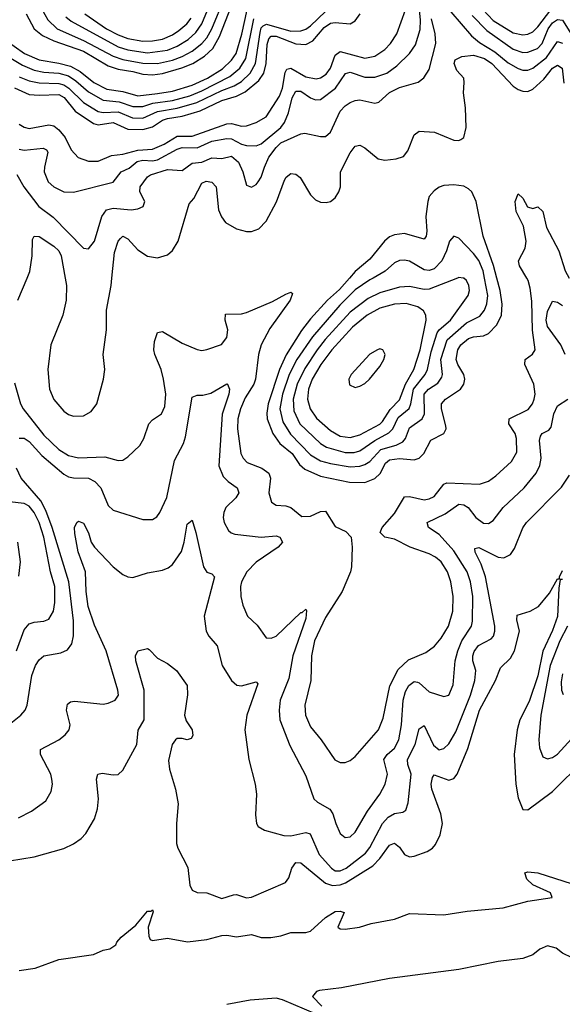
# Model space of a CAD drawing. Header units: inches. Extents: x 1649636 to 1815363, y 506543 to 641975.
# Tile 255 of 256: x 1687392 to 1689589, y 597058 to 601047. Entities that reach past the tile are written whole.
import ezdxf

# ---------------------------------------------------------------- set-up
doc = ezdxf.new("R2010")
doc.units = ezdxf.units.IN
doc.header["$MEASUREMENT"] = 0
doc.layers.add('B6589', color=7, linetype='Continuous')
doc.layers.add('B6680', color=7, linetype='Continuous')

msp = doc.modelspace()

# ---------------------------------------------------------------- linework, layer by layer
at = {"layer": 'B6589', "color": 5}
for points, elevation in [([(1687370, 599575.6), (1687394.6, 599490), (1687405.6, 599470), (1687490, 599363.5), (1687550, 599305.4), (1687590, 599281.3), (1687630, 599271.2), (1687735.9, 599275.9), (1687790, 599260.7), (1687810, 599262.7), (1687830, 599275.6), (1687877.8, 599322.2), (1687894.8, 599350), (1687914.4, 599410), (1687930, 599426.4), (1687965.6, 599450), (1687980.2, 599479.8), (1687984.2, 599530), (1687974.8, 599590), (1687964.8, 599630), (1687938.9, 599690), (1687934.7, 599710), (1687937.4, 599742.6), (1687950, 599780.2), (1687970, 599783.8), (1688050, 599735.9), (1688110, 599710.2), (1688130, 599707.2), (1688150, 599710.2), (1688208.9, 599731.1), (1688230, 599759.3), (1688234.3, 599790), (1688223.5, 599830), (1688225.5, 599854.5), (1688290, 599854.8), (1688310, 599860.8), (1688415.2, 599904.8), (1688470, 599935), (1688490, 599943.1), (1688497, 599937), (1688487.2, 599910), (1688404.2, 599795.8), (1688370.1, 599730), (1688358.6, 599690), (1688346.8, 599590), (1688339.9, 599570), (1688305.1, 599514.9), (1688285.6, 599470), (1688275.5, 599430), (1688273.7, 599390), (1688286.9, 599290), (1688296.3, 599270), (1688313.5, 599253.5), (1688371.8, 599230), (1688400.4, 599210), (1688407.7, 599190), (1688400.1, 599130), (1688411.9, 599091.9), (1688430, 599080.2), (1688470, 599076.9), (1688490, 599070.1), (1688534.1, 599034.1), (1688570, 599035.7), (1688610, 599054.1), (1688630, 599055.9), (1688670, 598994.2), (1688713.3, 598973.3), (1688734.9, 598950), (1688738.8, 598910), (1688735.5, 598830), (1688730.9, 598810), (1688698.4, 598730), (1688630, 598625.2), (1688586.2, 598530), (1688573.2, 598470), (1688571, 598370), (1688546.1, 598270), (1688548.6, 598230), (1688570, 598182.7), (1688612.9, 598130), (1688668.5, 598048.5), (1688690, 598036.9), (1688710, 598036.9), (1688730, 598045.2), (1688750, 598062), (1688844.6, 598170), (1688863.3, 598216.7), (1688891.3, 598348.7), (1688925, 598415), (1688967, 598453), (1689036.9, 598483.1), (1689071.8, 598508.2), (1689098.8, 598541.2), (1689127.8, 598590), (1689146.4, 598650), (1689147.4, 598710), (1689138, 598770), (1689124.9, 598810), (1689099.3, 598850), (1689075.2, 598870), (1689050, 598882.9), (1688972.6, 598910), (1688910, 598942.2), (1688870, 598951.1), (1688851.1, 598970), (1688860.3, 598990), (1688910, 599046.8), (1688950, 599113.3), (1688970, 599115.2), (1689030, 599102.1), (1689050, 599105.1), (1689070, 599115.3), (1689110, 599165.2), (1689121.7, 599170), (1689254.2, 599165.8), (1689290, 599177.7), (1689320.4, 599199.6), (1689383, 599257), (1689405.1, 599294.9), (1689404.5, 599350), (1689398.7, 599370), (1689372.6, 599410), (1689373.5, 599430), (1689451.7, 599468.3), (1689468.1, 599490), (1689475.7, 599510), (1689478.9, 599530), (1689473.5, 599570), (1689437, 599650), (1689439.3, 599670), (1689468.7, 599691.3), (1689479.8, 599710), (1689469.3, 599789.3), (1689465.9, 599905.9), (1689459.2, 599959.2), (1689450.7, 599990.7), (1689445.3, 600000)], 380), ([(1687383.6, 599910), (1687421.3, 600000)], 420), ([(1687576.1, 600000), (1687581.8, 599970), (1687579.8, 599910), (1687566.2, 599850), (1687517.9, 599730), (1687506.3, 599630), (1687512.6, 599550), (1687530, 599508.1), (1687570, 599461.2), (1687590, 599447.8), (1687610, 599441.3), (1687650, 599442.1), (1687681, 599459), (1687704.5, 599490), (1687731.7, 599590), (1687736.3, 599630), (1687729.4, 599690.6), (1687743.2, 599790), (1687742.9, 599870), (1687762.2, 599970), (1687765.3, 600000)], 420), ([(1688727.2, 600000), (1688686.5, 599953.5), (1688638.7, 599910), (1688570, 599834.3), (1688532.9, 599787.1), (1688471.4, 599688.6), (1688443.3, 599630), (1688397.8, 599490), (1688392.6, 599452.6), (1688394.6, 599430), (1688416.4, 599370), (1688445.7, 599330), (1688495.2, 599290), (1688525.2, 599245.2), (1688546.1, 599226.1), (1688610, 599197.6), (1688727, 599173), (1688790, 599171.6), (1688830, 599187.9), (1688851.2, 599208.8), (1688873.5, 599250), (1688890, 599264.2), (1688930, 599268.7), (1688990, 599263.9), (1689009.5, 599270.5), (1689028.1, 599290), (1689056.4, 599343.6), (1689109.3, 599370.7), (1689118.7, 599390), (1689118, 599402), (1689099.7, 599470), (1689100.4, 599490), (1689115.9, 599510), (1689177, 599550), (1689191, 599570), (1689194, 599590), (1689189.9, 599610), (1689165.8, 599650), (1689158.9, 599670), (1689165.6, 599710), (1689178.7, 599730), (1689210, 599754.7), (1689230, 599761.7), (1689270, 599765.9), (1689290, 599776), (1689323.9, 599810), (1689342.6, 599850), (1689345.9, 599894.1), (1689338.1, 599950), (1689324.3, 600000)], 420), ([(1688822.7, 600000), (1688810, 599992.9), (1688750, 599951.9), (1688688.1, 599890), (1688577.3, 599762.7), (1688513.9, 599670), (1688483.5, 599610), (1688455.6, 599530), (1688445.8, 599470), (1688457.3, 599417.3), (1688487.9, 599367.9), (1688570, 599284.6), (1688610, 599259.6), (1688650, 599248.3), (1688730, 599235.2), (1688770, 599237.9), (1688790, 599244.5), (1688810, 599257.2), (1688854.6, 599305.4), (1688916.7, 599323.3), (1688942.9, 599337.1), (1688954.4, 599350), (1688970, 599393.1), (1689021.5, 599430), (1689031.7, 599450), (1689029.9, 599530), (1689047.1, 599550), (1689085.3, 599574.7), (1689101, 599599), (1689103.8, 599610), (1689097.4, 599670), (1689122.7, 599750), (1689200.7, 599819.3), (1689254.8, 599845.2), (1689274.7, 599870), (1689283.9, 599896.1), (1689287.4, 599930), (1689274.2, 600000)], 440), ([(1689164.9, 600000), (1689050, 599955.2), (1689030, 599954.3), (1688970, 599966.4), (1688930, 599963.5), (1688850, 599940.3), (1688802.6, 599917.4), (1688730, 599861.4), (1688629.1, 599750.9), (1688596.3, 599710), (1688546.6, 599633.4), (1688515.6, 599570), (1688499.9, 599510), (1688502.6, 599462.6), (1688526.8, 599410), (1688610, 599330.1), (1688634.5, 599314.5), (1688710, 599293.2), (1688745.9, 599294.1), (1688770, 599300.3), (1688830, 599342.3), (1688887.4, 599372.6), (1688902.5, 599390), (1688924.7, 599435.3), (1688968.6, 599471.4), (1688976.1, 599490), (1688986.8, 599550), (1689033.4, 599610), (1689042.8, 599630), (1689058.2, 599701.8), (1689082.1, 599777.9), (1689090.2, 599789.8), (1689136.6, 599830), (1689208.2, 599930), (1689212.9, 599950), (1689210.9, 599970), (1689200.7, 599990), (1689190, 599999.8), (1689188.5, 600000)], 460), ([(1689601.1, 599690), (1689583.8, 599730), (1689530, 599803.7), (1689524, 599830), (1689530, 599864.2), (1689550, 599906.4), (1689570, 599903.1), (1689590, 599888.5)], 360), ([(1687390, 599351.7), (1687410, 599351.8), (1687430, 599338.3), (1687481.6, 599281.6), (1687570, 599205.2), (1687590, 599194.7), (1687610, 599191.5), (1687670, 599190.1), (1687696.6, 599176.6), (1687719.8, 599150), (1687750, 599078.3), (1687770, 599059.7), (1687890, 599021.6), (1687930, 599021.7), (1687946.8, 599033.2), (1687959.7, 599050), (1687988.3, 599111.7), (1688019, 599261), (1688054.8, 599330), (1688062.6, 599357.4), (1688090, 599517.1), (1688110, 599526.3), (1688133.8, 599526.2), (1688166.3, 599533.7), (1688230, 599571.8), (1688234, 599570), (1688240.9, 599550), (1688239.3, 599530), (1688211.2, 599448.8), (1688198.9, 599238.9), (1688216.1, 599196.1), (1688235.4, 599175.4), (1688272.7, 599150), (1688278.8, 599130), (1688267.2, 599110), (1688226.7, 599070), (1688218, 599050), (1688215.8, 599030), (1688219.7, 599010), (1688237.4, 598977.4), (1688247.7, 598967.7), (1688262.4, 598962.4), (1688370, 598950.6), (1688430, 598956.1), (1688445.3, 598950), (1688456.5, 598930), (1688438.3, 598910), (1688350, 598849.1), (1688311.7, 598810), (1688290.2, 598770), (1688285.5, 598750), (1688286.8, 598710), (1688295, 598675), (1688313.7, 598630), (1688353.6, 598593.6), (1688390, 598542), (1688410, 598541.3), (1688430, 598549.4), (1688530, 598644.9), (1688535.2, 598644.8), (1688550, 598658.4), (1688553.4, 598653.4), (1688550, 598621.6), (1688497.6, 598470), (1688482.3, 598377.7), (1688447.3, 598290), (1688442.9, 598250), (1688445.1, 598210), (1688486.4, 598106.4), (1688550, 597983.1), (1688583.5, 597890), (1688597.3, 597877.3), (1688648.5, 597848.5), (1688660.6, 597830), (1688672.1, 597790), (1688690.3, 597750), (1688710, 597734.3), (1688730, 597736.9), (1688750, 597755.6), (1688800, 597840), (1688850, 597909.2), (1688872.1, 597950), (1688881.4, 597990), (1688866.4, 598050), (1688879.5, 598070), (1688910, 598095.9), (1688926.8, 598130), (1688938.4, 598190), (1688945.4, 598290), (1688954.7, 598325.3), (1688967.6, 598350), (1688990, 598365.5), (1689002.6, 598362.6), (1689010, 598360.5), (1689050, 598324.4), (1689110, 598304.7), (1689130, 598310.3), (1689147.6, 598352.4), (1689155.1, 598450), (1689165.8, 598490), (1689182.7, 598530), (1689221.1, 598590), (1689226.3, 598610), (1689226.6, 598710), (1689217.1, 598770), (1689204.5, 598810), (1689150, 598895.6), (1689090, 598961.4), (1689047.6, 598990), (1689042, 599010), (1689115.4, 599044.6), (1689170, 599083.7), (1689190, 599081.7), (1689208.2, 599070), (1689239.3, 599030), (1689270, 599007.5), (1689290, 599005.7), (1689310, 599018.6), (1689349.8, 599070), (1689434.9, 599150), (1689483.6, 599210), (1689498.6, 599241.4), (1689504.4, 599270), (1689497.5, 599342.5), (1689500.7, 599359.3), (1689507.4, 599370), (1689535.4, 599384.6), (1689544.2, 599395.8), (1689555.2, 599450), (1689570, 599482), (1689612.2, 599510)], 360), ([(1687348.4, 598191.6), (1687396.4, 598230), (1687413.5, 598250), (1687421.3, 598270), (1687441.5, 598390), (1687455.2, 598430), (1687470, 598453.4), (1687490, 598469.3), (1687558.1, 598481.9), (1687585.6, 598494.4), (1687602.3, 598517.7), (1687609.9, 598550.1), (1687609, 598611), (1687590.9, 598770), (1687523.8, 598990), (1687498.2, 599058.2), (1687477.7, 599097.7), (1687397, 599190), (1687378.5, 599230)], 360), ([(1687386.7, 597813.3), (1687439.3, 597840.8), (1687497.5, 597882.5), (1687519.3, 597920.7), (1687524.2, 597950), (1687522.4, 597970), (1687517.2, 597990), (1687476.4, 598070), (1687475.6, 598090), (1687549.7, 598130), (1687576, 598150), (1687592.3, 598170), (1687596.1, 598190), (1687581.4, 598250), (1687586, 598274), (1687597.3, 598282.7), (1687613.4, 598286.6), (1687730, 598274.5), (1687750, 598278), (1687778.9, 598290), (1687791.5, 598310), (1687789.8, 598330), (1687742.3, 598490), (1687694.5, 598594.5), (1687669.6, 598670), (1687660.6, 598730), (1687658.6, 598810), (1687628.4, 598891.6), (1687614.9, 598965.1), (1687614, 598990), (1687622.7, 599010), (1687630, 599015.5), (1687650, 599007.7), (1687670, 598968), (1687681.8, 598930), (1687694.3, 598910), (1687770, 598830.2), (1687810, 598798.9), (1687830, 598789.1), (1687850, 598787.2), (1687910, 598806.3), (1687970, 598816.9), (1687993.4, 598826.6), (1688010, 598840.3), (1688047.2, 598892.8), (1688058.3, 598930), (1688070, 599003), (1688090, 599019.3), (1688105.4, 598970), (1688136.4, 598830), (1688150, 598809.3), (1688170, 598802), (1688181.3, 598790), (1688138.4, 598630), (1688147.5, 598570), (1688158.2, 598550), (1688191.8, 598510), (1688212, 598430), (1688250, 598369.2), (1688270.8, 598350.8), (1688290, 598348.6), (1688350, 598364.4), (1688356.3, 598356.3), (1688311.1, 598230), (1688303.9, 598170), (1688319.3, 598050), (1688346, 597950), (1688350.3, 597909.7), (1688346.2, 597826.2), (1688350.8, 597790), (1688358, 597778), (1688383.4, 597763.4), (1688461.2, 597741.2), (1688490, 597740.1), (1688550, 597753.4), (1688568.4, 597748.4), (1688604.6, 597664.6), (1688654, 597610), (1688670, 597599.2), (1688690, 597599), (1688713.7, 597610), (1688792.9, 597670), (1688810, 597692.7), (1688861.2, 597790), (1688883.8, 597816.2), (1688910, 597831.6), (1688943.6, 597836.4), (1688955.7, 597844.3), (1688965.6, 597874.4), (1688977.4, 597990), (1688963.2, 598030), (1688962.5, 598050), (1688993.5, 598110), (1689010, 598173.8), (1689030, 598187.2), (1689067.5, 598107.5), (1689090, 598089.5), (1689110, 598094.6), (1689130, 598112.6), (1689157.8, 598162.2), (1689217.4, 598310), (1689235.6, 598370), (1689239.7, 598410), (1689227, 598450), (1689226.9, 598470), (1689232.7, 598487.3), (1689250, 598510.9), (1689301.3, 598538.7), (1689311, 598550), (1689316.4, 598570), (1689316.3, 598590), (1689277.9, 598790), (1689260.5, 598840.5), (1689235.8, 598890), (1689235.5, 598904.5), (1689251.7, 598908.3), (1689330, 598868.9), (1689352.7, 598867.3), (1689379.9, 598880.1), (1689396, 598904), (1689430, 598988.8), (1689443.7, 599010), (1689586.4, 599153.6), (1689618.1, 599201.9)], 340), ([(1687379.1, 598490), (1687410, 598575.2), (1687430, 598599), (1687450, 598606), (1687490, 598609.6), (1687510, 598618.7), (1687528.9, 598650), (1687534.7, 598685.3), (1687533.8, 598750), (1687516.2, 598810), (1687489.3, 598950), (1687470, 599010), (1687450.6, 599050.6), (1687430, 599075.6), (1687410, 599086.7), (1687350, 599093.1)], 380), ([(1687388.1, 598791.9), (1687394.4, 598850), (1687383.9, 598930)], 420), ([(1687350, 597639.8), (1687450, 597655.6), (1687570, 597689.4), (1687610, 597708.7), (1687640.3, 597730), (1687659.4, 597750), (1687695, 597810), (1687707.4, 597850), (1687711.4, 597890), (1687702.8, 597970), (1687707.8, 597990), (1687725.6, 597994.4), (1687770, 597987), (1687790, 597989.3), (1687810, 598006.4), (1687866.6, 598110), (1687871.1, 598168.9), (1687896, 598210), (1687896.3, 598330), (1687861.6, 598450), (1687861.1, 598470), (1687870, 598490.4), (1687910, 598499.1), (1687915.8, 598495.8), (1687950, 598460.7), (1687990, 598439.1), (1688026.8, 598410), (1688070.4, 598350), (1688071.5, 598311.5), (1688058.8, 598230), (1688066.4, 598206.4), (1688090.2, 598170), (1688092.7, 598147.3), (1688085.8, 598134.2), (1688070.5, 598129.5), (1688050, 598135.1), (1688030, 598135.1), (1688023, 598130), (1688009.1, 598110), (1687994.4, 598045.6), (1687998, 598010), (1688022.2, 597930), (1688034, 597870), (1688027, 597790), (1688026.3, 597710), (1688032.3, 597690), (1688072.2, 597612.2), (1688080.8, 597540.8), (1688090, 597519.7), (1688110, 597511.3), (1688150, 597509.1), (1688210, 597487.2), (1688258, 597502), (1688270, 597502.3), (1688310, 597489.8), (1688330, 597492.5), (1688468.7, 597551.3), (1688481.6, 597570), (1688493.5, 597610), (1688510, 597632.1), (1688530, 597631.3), (1688630, 597548.5), (1688658.7, 597538.7), (1688690, 597541.5), (1688710.8, 597550), (1688821.5, 597618.5), (1688851, 597649), (1688890, 597702.6), (1688910, 597710.9), (1688930, 597694.3), (1688950, 597665.1), (1688970, 597656), (1688990, 597658.1), (1689042.7, 597677.3), (1689064.2, 597690), (1689075.3, 597704.7), (1689095, 597745), (1689103.7, 597790), (1689097.4, 597830), (1689061, 597930), (1689058.8, 597950), (1689063.5, 597976.5), (1689070, 597987.7), (1689130, 597965.6), (1689150, 597972.4), (1689163.6, 597990), (1689206.2, 598093.8), (1689253.5, 598250), (1689319.4, 598370), (1689338.9, 598421.1), (1689379.5, 598460.5), (1689395.7, 598490), (1689416, 598570), (1689405.1, 598614.9), (1689406.1, 598633.9), (1689459.5, 598650), (1689492.6, 598670), (1689536.9, 598723.1), (1689570, 598782), (1689578.6, 598781.4), (1689578, 598790), (1689590, 598814.9)], 320), ([(1689590, 598779.5), (1689581.1, 598778.9), (1689575.7, 598744.3), (1689570, 598628.4), (1689550, 598572.4), (1689511.1, 598488.9), (1689490, 598389.2), (1689454.8, 598285.2), (1689417.6, 598210), (1689406.6, 598170), (1689394.3, 598070), (1689401.1, 597950), (1689410, 597894.4), (1689430, 597846.7), (1689450, 597846.4), (1689550, 597920.1), (1689675.2, 598044.8)], 320), ([(1689610.3, 598590), (1689579, 598530), (1689540.8, 598430), (1689502.5, 598230), (1689493.9, 598130), (1689496.7, 598096.7), (1689510, 598060.9), (1689530, 598052.8), (1689550, 598058.4), (1689570, 598070.9), (1689696.5, 598210)], 340), ([(1689590, 598397.4), (1689584.5, 598364.5), (1689585.8, 598330), (1689592.7, 598312.7)], 360), ([(1687390, 597194.6), (1687455, 597205), (1687550, 597239), (1687690, 597259.5), (1687730, 597277.7), (1687756.9, 597283.1), (1687780.9, 597299.1), (1687784.7, 597310), (1687802.2, 597330), (1687861.5, 597378.5), (1687910, 597435.6), (1687924.1, 597435.9), (1687930, 597441), (1687932.2, 597432.2), (1687912.2, 597370), (1687914.4, 597334.4), (1687920.7, 597320.7), (1687930, 597316), (1687990, 597325.3), (1688071.4, 597311.4), (1688150, 597321.1), (1688210, 597336.9), (1688230, 597337.7), (1688270, 597331.6), (1688330, 597340.3), (1688370, 597329.1), (1688409.2, 597329.2), (1688450, 597334.9), (1688490, 597348.5), (1688550, 597348.5), (1688570, 597354), (1688629.7, 597410), (1688670, 597433.6), (1688690, 597434.9), (1688706, 597430), (1688680.7, 597370), (1688690, 597363.8), (1688710, 597361.7), (1688768, 597370), (1688815.2, 597384.8), (1688910, 597402.6), (1688970, 597426.4), (1689110, 597421.1), (1689204.1, 597435.9), (1689350, 597448.9), (1689450, 597476.3), (1689548, 597490), (1689541.2, 597510), (1689470, 597541.6), (1689445.5, 597565.5), (1689438, 597590), (1689450, 597594.9), (1689490.7, 597590.7), (1689630, 597546)], 280), ([(1690000, 597142.2), (1689973.4, 597153.4), (1689778.9, 597218.9), (1689690, 597231.2), (1689630, 597246.1), (1689590, 597264.5), (1689565.1, 597285.1), (1689530, 597294.5), (1689498.9, 597281.1), (1689470, 597257.8), (1689430, 597242.9), (1689330, 597231.4), (1689170, 597198.4), (1688890, 597162.2), (1688695.1, 597124.9), (1688605.7, 597114.3), (1688593.4, 597110), (1688578, 597090), (1688615.5, 597050)], 280), ([(1688590, 597018.7), (1688456.5, 597076.5), (1688430, 597083.5), (1688325.1, 597074.9), (1688230, 597057.2)], 280)]:
    msp.add_lwpolyline(points, dxfattribs=dict(at, elevation=elevation))
for points, elevation in [([(1688956.9, 599896.9), (1688910, 599894.8), (1688850, 599877.6), (1688798.9, 599850), (1688739.2, 599800.8), (1688655.9, 599710), (1688611.5, 599650), (1688576.4, 599590), (1688561.4, 599550), (1688557, 599510), (1688567.8, 599470), (1688593.2, 599433.2), (1688650, 599382.6), (1688690, 599359.2), (1688730, 599354.2), (1688770, 599364.7), (1688850, 599408.5), (1688860.5, 599419.5), (1688892.4, 599467.6), (1688930, 599507.4), (1688953.8, 599570), (1688988.6, 599630), (1689013.7, 599710), (1689037.7, 599830), (1689036.9, 599850), (1689027.6, 599867.6), (1689003.7, 599883.7)], 480), ([(1688850, 599713.2), (1688840.5, 599710), (1688810, 599691.4), (1688734, 599610), (1688725.4, 599590), (1688727.3, 599567.3), (1688750, 599557.3), (1688770, 599562.2), (1688790, 599572.6), (1688808.5, 599590), (1688850, 599642.3), (1688866.4, 599670), (1688872.1, 599690), (1688862.7, 599710)], 520)]:
    msp.add_lwpolyline(points, close=True, dxfattribs=dict(at, elevation=elevation))
at = {"layer": 'B6680', "color": 5}
for points, elevation in [([(1687578.5, 601058.5), (1687600.4, 601040.4), (1687790, 600936.4), (1687830, 600924.2), (1687910, 600912.6), (1687990, 600923.9), (1688030, 600939.1), (1688074, 600966), (1688105.1, 600994.9), (1688129.9, 601030), (1688199.1, 601200.9)], 660), ([(1687481.9, 601090), (1687505.7, 601045.7), (1687543.8, 601010), (1687650, 600963), (1687770, 600899.7), (1687810, 600886), (1687890, 600870.3), (1687950, 600869.6), (1688010, 600883), (1688050, 600898), (1688090, 600918.7), (1688130, 600950.1), (1688150, 600974), (1688169.7, 601010), (1688221.9, 601138.1)], 640), ([(1687390, 600522), (1687410, 600518.9), (1687486.2, 600526.2), (1687499.7, 600519.7), (1687505.1, 600510), (1687491.5, 600450), (1687491.1, 600430), (1687507.3, 600390), (1687530, 600369.5), (1687570, 600349.4), (1687610, 600348.7), (1687770, 600388.4), (1687803.2, 600430), (1687835.3, 600444.7), (1687868.1, 600471.9), (1687890, 600477.6), (1687930, 600475.3), (1687950, 600478.8), (1688030, 600522.7), (1688050, 600529.2), (1688110, 600527.5), (1688170, 600555.1), (1688230, 600566.1), (1688250, 600564.1), (1688290, 600542.4), (1688310, 600537.2), (1688350, 600536.2), (1688370, 600544), (1688449, 600610), (1688463.7, 600630), (1688480.1, 600670), (1688495.3, 600730), (1688510, 600757.3), (1688530, 600757), (1688570, 600730.1), (1688590, 600721.9), (1688610, 600723.1), (1688670.4, 600770), (1688711.7, 600828.3), (1688730, 600833.7), (1688790, 600813.7), (1688830, 600814.6), (1688878.2, 600830), (1688919.8, 600860.2), (1688970.2, 600909.8), (1688994.4, 600945.6), (1689013.4, 601006.6), (1689015, 601045), (1689007.6, 601130)], 460), ([(1687418.2, 601070), (1687450.5, 601010.5), (1687483.4, 600983.4), (1687530, 600961.3), (1687650, 600919.6), (1687750, 600860.1), (1687790, 600846.1), (1687850, 600837.2), (1687890, 600826), (1687930, 600824.1), (1687970, 600829.2), (1688048.3, 600851.7), (1688093.2, 600870), (1688140.8, 600899.2), (1688173.9, 600930), (1688201.4, 600978.6), (1688250, 601103.1)], 620), ([(1689248.4, 601108.4), (1689310, 601043.8), (1689390, 600993.1), (1689430, 600985.1), (1689450, 600988.6), (1689470, 600998.2), (1689490, 601018.4), (1689561.1, 601110)], 480), ([(1687286, 601070), (1687288.5, 601030), (1687295.2, 601010), (1687327.2, 600970), (1687411, 600910), (1687470, 600883.6), (1687550, 600871.4), (1687598, 600858), (1687636.9, 600836.9), (1687692.5, 600792.5), (1687745.3, 600765.3), (1687810, 600756.5), (1687870, 600738.5), (1687950, 600747.3), (1688010, 600757.4), (1688090, 600781.2), (1688153, 600810), (1688212.7, 600847.3), (1688250, 600882.5), (1688267.9, 600910), (1688291.8, 600988.2), (1688313.6, 601086.4)], 580), ([(1687370, 600771.2), (1687430, 600744.4), (1687470, 600741.1), (1687550, 600743.6), (1687571.5, 600731.5), (1687616.7, 600676.7), (1687690, 600626), (1687710, 600620.9), (1687770, 600630.3), (1687830, 600602.9), (1687890, 600602.2), (1687930, 600613.4), (1687970, 600639.4), (1687990, 600646.7), (1688050, 600655.5), (1688122.2, 600677.8), (1688210, 600719.3), (1688270, 600736.4), (1688305, 600755), (1688360, 600800), (1688379.9, 600830), (1688389.8, 600870), (1688393.4, 600946.6), (1688400.2, 600970), (1688410, 600980.8), (1688430, 600980.7), (1688510, 600949), (1688550, 600946.5), (1688579.4, 600960.6), (1688624.9, 601015.1), (1688650, 601033), (1688670, 601035.6), (1688729.9, 601030.1), (1688750, 601042.2), (1688770.4, 601070)], 520), ([(1687390, 600624.1), (1687410, 600612.1), (1687430, 600606.7), (1687510, 600620.3), (1687530, 600616.9), (1687550, 600601.1), (1687576.1, 600570), (1687599.9, 600519.9), (1687628.3, 600488.3), (1687670, 600473.7), (1687710, 600473.7), (1687763.4, 600496.6), (1687810, 600502.1), (1687870, 600518.8), (1687930, 600522.9), (1687977, 600543), (1688030, 600574.6), (1688090, 600575.6), (1688230, 600625.2), (1688250, 600626.1), (1688290, 600615.4), (1688310, 600616.5), (1688350, 600630.1), (1688390, 600653.5), (1688443.4, 600736.6), (1688456.2, 600770), (1688466.7, 600833.3), (1688474.1, 600845.9), (1688490, 600850.1), (1688550, 600815.9), (1688592.9, 600807.1), (1688610, 600811), (1688633.6, 600826.4), (1688650, 600850), (1688670, 600902.6), (1688690, 600918.2), (1688790, 600890.4), (1688830, 600899.4), (1688870, 600926.4), (1688894.2, 600950), (1688919.7, 600990), (1688953.8, 601086.2)], 480), ([(1687390, 600815.8), (1687430, 600798.9), (1687470, 600790.7), (1687550, 600788.5), (1687570, 600782.8), (1687591, 600770), (1687650, 600711), (1687710, 600675.1), (1687730, 600671.5), (1687790, 600673.2), (1687848.7, 600648.7), (1687890, 600648.4), (1687950, 600675.5), (1688030, 600688.2), (1688108.5, 600711.5), (1688210, 600760.3), (1688260.8, 600779.2), (1688290, 600796.7), (1688325.4, 600830), (1688347.1, 600870), (1688365, 600995), (1688370, 601013.8), (1688377.7, 601022.3), (1688391.6, 601028.4), (1688490, 601000), (1688530, 601001.7), (1688550, 601008.5), (1688570, 601022.4), (1688630, 601079.8)], 540), ([(1687655.6, 601070), (1687743.9, 601010), (1687790, 600985.9), (1687830, 600970.6), (1687890, 600960.4), (1687930, 600960.9), (1687970, 600968.5), (1688010, 600985.7), (1688036.9, 601003.1), (1688068.4, 601030), (1688086.8, 601053.2)], 680), ([(1689138.2, 601078.2), (1689221.1, 600981.1), (1689254.1, 600954.1), (1689316.5, 600916.5), (1689370, 600872.4), (1689410, 600849.3), (1689430, 600842.5), (1689450, 600842.9), (1689470, 600850.1), (1689525.7, 600894.3), (1689570, 600958.2), (1689590, 600952)], 440), ([(1689223.7, 601063.7), (1689283.3, 601003.3), (1689390, 600928.1), (1689430, 600914.6), (1689450, 600915), (1689489.5, 600930.5), (1689507.4, 600950), (1689532.3, 601010), (1689550, 601034), (1689570, 601047.2), (1689590, 601044.8), (1689710, 600853.8), (1689765.9, 600805.9), (1689810, 600753.1), (1689830, 600741.3), (1689850, 600738.1), (1689870, 600741.2), (1689890, 600751.7), (1689918.9, 600790), (1689935.7, 600804.3), (1690000, 600823.5)], 460), ([(1687290, 600929.8), (1687402.9, 600862.9), (1687450, 600841.8), (1687490, 600834.3), (1687550, 600830.7), (1687590, 600818.9), (1687619.6, 600799.6), (1687670, 600754.6), (1687730, 600721.1), (1687794.2, 600714.2), (1687850, 600695.6), (1687890, 600695.5), (1687931.4, 600708.6), (1688010, 600719.9), (1688081.2, 600738.8), (1688130, 600758.8), (1688242.8, 600817.2), (1688283.4, 600850), (1688308, 600890), (1688340, 601050)], 560), ([(1687380.1, 600420.1), (1687408.4, 600370), (1687469, 600290), (1687526.8, 600246.8), (1687650, 600120.8), (1687670, 600118.9), (1687695.3, 600150), (1687724.2, 600250), (1687743.7, 600276.3), (1687770, 600283.8), (1687843.5, 600276.5), (1687870, 600280.6), (1687892.4, 600290), (1687899, 600310), (1687878.2, 600350), (1687879.9, 600370), (1687909.4, 600410.6), (1687921.9, 600418.1), (1687990, 600439.5), (1688050, 600435.4), (1688090, 600465.8), (1688130, 600470.1), (1688170, 600486.6), (1688210, 600484.2), (1688250, 600493.5), (1688277.8, 600470), (1688295.2, 600430), (1688310, 600376.3), (1688330, 600369), (1688350, 600378.9), (1688358.2, 600390), (1688370, 600408.7), (1688382.6, 600450), (1688401.3, 600490), (1688430, 600529.6), (1688450, 600547.4), (1688530, 600584.3), (1688547, 600587), (1688610, 600573.6), (1688630, 600574), (1688650, 600591.7), (1688690, 600676.3), (1688710, 600697.7), (1688730, 600710.8), (1688750, 600720.1), (1688770, 600722.1), (1688830, 600708.6), (1688846.8, 600713.2), (1688890, 600752.1), (1688930, 600771.9), (1689005.9, 600794.1), (1689028.8, 600811.2), (1689050, 600844.9), (1689076.7, 600950), (1689075, 600990), (1689059.5, 601050)], 440), ([(1687765.3, 600000), (1687775.9, 600104.1), (1687790, 600149.2), (1687799.8, 600160.2), (1687810, 600169.3), (1687830, 600159), (1687870, 600114.4), (1687910, 600089.2), (1687950, 600082), (1687990, 600093.6), (1688010, 600111.3), (1688033.4, 600150), (1688078.7, 600301.3), (1688097.6, 600322.4), (1688130, 600384.6), (1688147.2, 600392.8), (1688170, 600388.8), (1688187.7, 600370), (1688196.4, 600276.4), (1688208.5, 600248.5), (1688225.9, 600225.9), (1688270, 600199), (1688310, 600188.3), (1688330, 600188.2), (1688360, 600200), (1688389.3, 600230.7), (1688431.7, 600308.3), (1688463.7, 600396.3), (1688470.9, 600409.1), (1688490, 600423.2), (1688510, 600420.9), (1688527.1, 600407.1), (1688570, 600336.9), (1688590, 600317.7), (1688610, 600308.1), (1688633.4, 600306.6), (1688650, 600310.3), (1688670, 600324.9), (1688684.1, 600350), (1688690.9, 600370), (1688690.4, 600430), (1688730, 600508), (1688750, 600534), (1688770, 600539.1), (1688790, 600528), (1688843, 600483), (1688870, 600477.1), (1688917.1, 600482.9), (1688946.8, 600493.2), (1688963.9, 600516.1), (1688990, 600580.4), (1689010, 600594.7), (1689071.5, 600591.5), (1689150, 600558.7), (1689170, 600557), (1689178.9, 600561.1), (1689190.9, 600570), (1689200.3, 600610), (1689197.8, 600690), (1689189.3, 600750.7), (1689192.2, 600792.2), (1689190.6, 600810), (1689161.6, 600841.6), (1689152, 600870), (1689156, 600884), (1689182.1, 600897.9), (1689230, 600903), (1689274.6, 600890), (1689304.3, 600870), (1689390, 600777.5), (1689410, 600763.6), (1689430, 600756.8), (1689450, 600756.4), (1689470, 600765.5), (1689514.1, 600805.9), (1689550, 600850.1), (1689570, 600862.7), (1689589.4, 600850), (1689595.5, 600790)], 420), ([(1689324.3, 600000), (1689310.5, 600050.5), (1689268.3, 600170), (1689240.7, 600310), (1689222.3, 600350), (1689210, 600362.3), (1689190, 600372.6), (1689150, 600378.1), (1689110, 600375.4), (1689090, 600368.2), (1689070, 600354), (1689050, 600330.8), (1689044.1, 600310), (1689036.9, 600250), (1689041.3, 600190), (1689037.8, 600170), (1689030, 600157.4), (1688950, 600180.5), (1688910, 600175.4), (1688890, 600166.6), (1688868.7, 600150), (1688810, 600076.7), (1688750, 600026.1), (1688727.2, 600000)], 420), ([(1689445.3, 600000), (1689416.2, 600050), (1689412, 600070), (1689438.3, 600121.7), (1689442.9, 600150), (1689432.1, 600210), (1689402.2, 600270), (1689398.5, 600310), (1689410, 600342), (1689430, 600323.8), (1689449, 600289), (1689470, 600282.5), (1689490, 600288.8), (1689510, 600270.2), (1689525.3, 600205.3), (1689574.9, 600110), (1689600.5, 600030), (1689617.7, 600000)], 380), ([(1687421.3, 600000), (1687432.7, 600027.3), (1687442.6, 600090), (1687443.4, 600156.6), (1687450, 600170.2), (1687470, 600169.2), (1687530, 600129.6), (1687550.8, 600110), (1687559.1, 600090), (1687576.1, 600000)], 420), ([(1689274.2, 600000), (1689268.5, 600030), (1689250.8, 600070.8), (1689230, 600099.3), (1689170, 600162), (1689150, 600169.6), (1689132.2, 600150), (1689120.8, 600110), (1689101.3, 600070), (1689070, 600037.5), (1689050, 600030.8), (1689030, 600033.7), (1688970, 600068.1), (1688950, 600073.1), (1688930, 600071.9), (1688910, 600061.7), (1688872.4, 600027.6), (1688822.7, 600000)], 440), ([(1689188.5, 600000), (1689170, 600002), (1689164.9, 600000)], 460)]:
    msp.add_lwpolyline(points, dxfattribs=dict(at, elevation=elevation))

doc.saveas('drawing.dxf')
